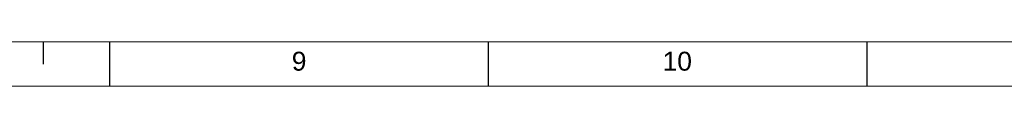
# Paper-space layout 'Sheet1' of a CAD drawing. Header units: millimetres. Extents: x 0 to 23548, y 0 to 16632.
# Tile 105 of 143: x 13056 to 17429, y 0 to 196. Entities that reach past the tile are written whole.
import ezdxf

# ---------------------------------------------------------------- set-up
doc = ezdxf.new("R2010")
doc.units = ezdxf.units.MM
doc.linetypes.add('SLD-Sólida', pattern=[0])
doc.layers.add('DETALHAMENTO', color=8, linetype='SLD-Sólida')
doc.styles.add('SLDTEXTSTYLE0', font='ARIAL.TTF')

psp = doc.layouts.new('Sheet1')

# ---------------------------------------------------------------- linework, layer by layer
at = {"color": 7, "linetype": 'SLD-Sólida', "lineweight": 18, "ltscale": 28}
for p, q in [((700, 196), (23352, 196)), ((0, 0), (23548, 0))]:
    psp.add_line(p, q, dxfattribs=at)
at = {"layer": 'DETALHAMENTO', "color": 7, "ltscale": 28}
psp.add_line((13160, 196), (13160, 98), dxfattribs=at)
at = {"layer": 'DETALHAMENTO', "color": 7, "linetype": 'SLD-Sólida', "ltscale": 28}
for p, q in [((13456, 0), (13456, 196)), ((15138, 0), (15138, 196)), ((16820, 0), (16820, 196))]:
    psp.add_line(p, q, dxfattribs=at)

# ---------------------------------------------------------------- texts
at = {"layer": 'DETALHAMENTO', "color": 7, "ltscale": 28, "char_height": 84, "attachment_point": 1, "style": 'SLDTEXTSTYLE0'}
for s, insert in [('9', (14264.225, 152.406)), ('10', (15911.265, 152.406))]:
    psp.add_mtext(s, dxfattribs=dict(at, insert=insert))

doc.saveas('drawing.dxf')
